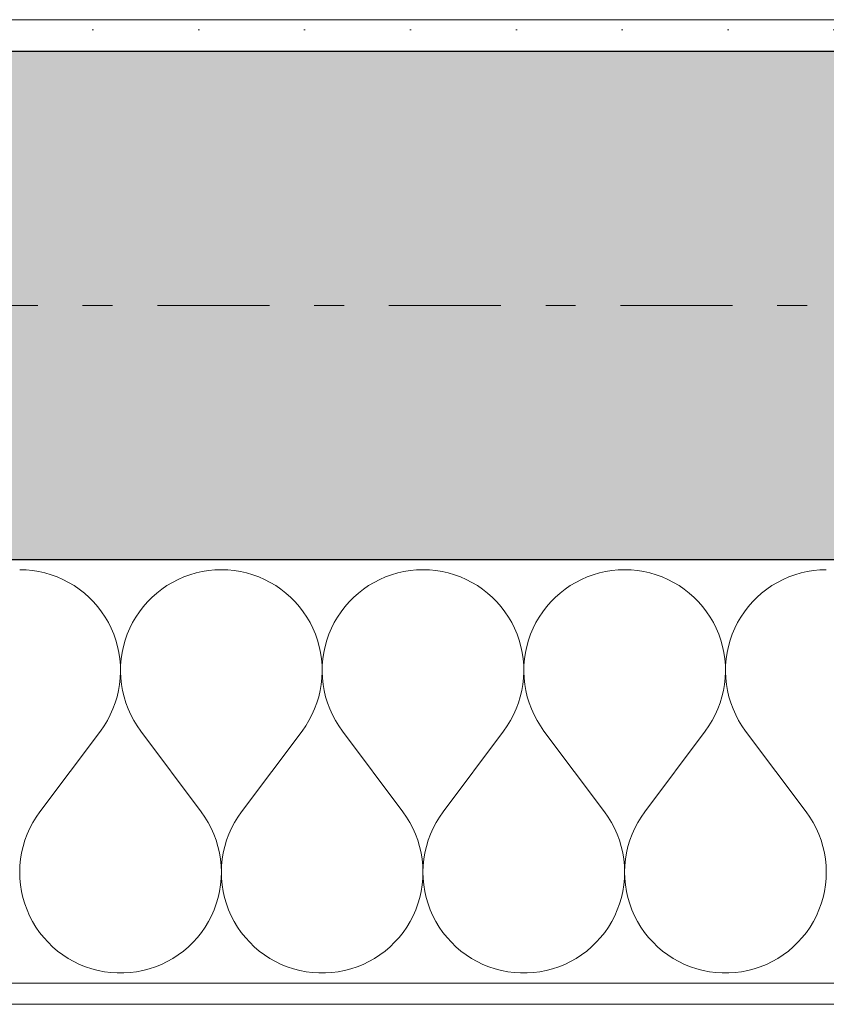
# Model space of a CAD drawing. Extents: x 100 to 2982, y 37 to 2050.
# Tile 57 of 130: x 1303 to 1341, y 575 to 621. Entities that reach past the tile are written whole.
import ezdxf
from ezdxf.xclip import XClip

# ---------------------------------------------------------------- set-up
doc = ezdxf.new("R2010")
doc.units = 0
doc.header["$MEASUREMENT"] = 0
doc.header["$XCLIPFRAME"] = 0
doc.linetypes.add('Przerywana podwójnie', pattern=[54.680554, 26.458333, -10.583333, 7.055556, -10.583333])
for name, color, linetype in [('410-K Osie', 7, 'Continuous'), ('420-K Ściany', 7, 'Continuous'), ('820-G Rysunki Obrazki', 7, 'Continuous')]:
    doc.layers.add(name, color=color, linetype=linetype)
pattern_1 = [(0, (-18316.349, -206.5255), (0, 8.660254), [0, -5]), (0, (-18313.849, -202.195), (0, 8.660254), [0, -5])]

# ---------------------------------------------------------------- blocks, each defined once
blk = doc.blocks.new('*X7')
at = {"layer": '420-K Ściany', "color": 174, "linetype": 'Continuous', "lineweight": 5, "ltscale": 0.2}
for p, q in [((1303, 595.023), (1302.699, 595.033)), ((1303.3, 594.995), (1303, 595.023)), ((1303.597, 594.947), (1303.3, 594.995)), ((1303.891, 594.881), (1303.597, 594.947)), ((1304.18, 594.796), (1303.891, 594.881)), ((1304.463, 594.694), (1304.18, 594.796)), ((1310.741, 594.796), (1310.458, 594.694)), ((1311.03, 594.881), (1310.741, 594.796)), ((1311.324, 594.947), (1311.03, 594.881)), ((1311.622, 594.995), (1311.324, 594.947)), ((1311.922, 595.023), (1311.622, 594.995)), ((1312.223, 595.033), (1311.922, 595.023)), ((1312.524, 595.023), (1312.223, 595.033)), ((1312.823, 594.995), (1312.524, 595.023)), ((1313.121, 594.947), (1312.823, 594.995)), ((1313.415, 594.881), (1313.121, 594.947)), ((1313.704, 594.796), (1313.415, 594.881)), ((1313.987, 594.694), (1313.704, 594.796)), ((1320.265, 594.796), (1319.982, 594.694)), ((1320.554, 594.881), (1320.265, 594.796)), ((1320.848, 594.947), (1320.554, 594.881)), ((1321.145, 594.995), (1320.848, 594.947)), ((1321.445, 595.023), (1321.145, 594.995)), ((1321.746, 595.033), (1321.445, 595.023)), ((1322.047, 595.023), (1321.746, 595.033)), ((1322.347, 594.995), (1322.047, 595.023)), ((1322.645, 594.947), (1322.347, 594.995)), ((1322.939, 594.881), (1322.645, 594.947)), ((1323.228, 594.796), (1322.939, 594.881)), ((1323.511, 594.694), (1323.228, 594.796)), ((1329.789, 594.796), (1329.506, 594.694)), ((1330.078, 594.881), (1329.789, 594.796)), ((1330.372, 594.947), (1330.078, 594.881)), ((1330.669, 594.995), (1330.372, 594.947)), ((1330.969, 595.023), (1330.669, 594.995)), ((1331.27, 595.033), (1330.969, 595.023)), ((1331.571, 595.023), (1331.27, 595.033)), ((1331.871, 594.995), (1331.571, 595.023)), ((1332.169, 594.947), (1331.871, 594.995)), ((1332.462, 594.881), (1332.169, 594.947)), ((1332.752, 594.796), (1332.462, 594.881)), ((1333.035, 594.694), (1332.752, 594.796)), ((1339.313, 594.796), (1339.03, 594.694)), ((1339.602, 594.881), (1339.313, 594.796)), ((1339.896, 594.947), (1339.602, 594.881)), ((1340.193, 594.995), (1339.896, 594.947)), ((1340.493, 595.023), (1340.193, 594.995)), ((1340.794, 595.033), (1340.493, 595.023)), ((1304.739, 594.573), (1304.463, 594.694)), ((1305.007, 594.436), (1304.739, 594.573)), ((1305.266, 594.281), (1305.007, 594.436)), ((1305.514, 594.111), (1305.266, 594.281)), ((1309.655, 594.281), (1309.407, 594.111)), ((1309.914, 594.436), (1309.655, 594.281)), ((1310.182, 594.573), (1309.914, 594.436)), ((1310.458, 594.694), (1310.182, 594.573)), ((1314.263, 594.573), (1313.987, 594.694)), ((1314.531, 594.436), (1314.263, 594.573)), ((1314.79, 594.281), (1314.531, 594.436)), ((1315.038, 594.111), (1314.79, 594.281)), ((1319.179, 594.281), (1318.931, 594.111)), ((1319.438, 594.436), (1319.179, 594.281)), ((1319.706, 594.573), (1319.438, 594.436)), ((1319.982, 594.694), (1319.706, 594.573)), ((1323.787, 594.573), (1323.511, 594.694)), ((1324.055, 594.436), (1323.787, 594.573)), ((1324.314, 594.281), (1324.055, 594.436)), ((1324.562, 594.111), (1324.314, 594.281)), ((1328.703, 594.281), (1328.455, 594.111)), ((1328.962, 594.436), (1328.703, 594.281)), ((1329.23, 594.573), (1328.962, 594.436)), ((1329.506, 594.694), (1329.23, 594.573)), ((1333.311, 594.573), (1333.035, 594.694)), ((1333.579, 594.436), (1333.311, 594.573)), ((1333.837, 594.281), (1333.579, 594.436)), ((1334.086, 594.111), (1333.837, 594.281)), ((1338.227, 594.281), (1337.978, 594.111)), ((1338.485, 594.436), (1338.227, 594.281)), ((1338.753, 594.573), (1338.485, 594.436)), ((1339.03, 594.694), (1338.753, 594.573)), ((1305.752, 593.925), (1305.514, 594.111)), ((1305.977, 593.725), (1305.752, 593.925)), ((1309.17, 593.925), (1308.945, 593.725)), ((1309.407, 594.111), (1309.17, 593.925)), ((1315.275, 593.925), (1315.038, 594.111)), ((1315.5, 593.725), (1315.275, 593.925)), ((1318.694, 593.925), (1318.469, 593.725)), ((1318.931, 594.111), (1318.694, 593.925)), ((1324.799, 593.925), (1324.562, 594.111)), ((1325.024, 593.725), (1324.799, 593.925)), ((1328.217, 593.925), (1327.992, 593.725)), ((1328.455, 594.111), (1328.217, 593.925)), ((1334.323, 593.925), (1334.086, 594.111)), ((1334.548, 593.725), (1334.323, 593.925)), ((1337.741, 593.925), (1337.516, 593.725)), ((1337.978, 594.111), (1337.741, 593.925)), ((1306.188, 593.511), (1305.977, 593.725)), ((1306.386, 593.284), (1306.188, 593.511)), ((1308.733, 593.511), (1308.535, 593.284)), ((1308.945, 593.725), (1308.733, 593.511)), ((1315.712, 593.511), (1315.5, 593.725)), ((1315.91, 593.284), (1315.712, 593.511)), ((1318.257, 593.511), (1318.059, 593.284)), ((1318.469, 593.725), (1318.257, 593.511)), ((1325.236, 593.511), (1325.024, 593.725)), ((1325.434, 593.284), (1325.236, 593.511)), ((1327.781, 593.511), (1327.583, 593.284)), ((1327.992, 593.725), (1327.781, 593.511)), ((1334.76, 593.511), (1334.548, 593.725)), ((1334.958, 593.284), (1334.76, 593.511)), ((1337.304, 593.511), (1337.107, 593.284)), ((1337.516, 593.725), (1337.304, 593.511)), ((1306.569, 593.045), (1306.386, 593.284)), ((1306.737, 592.794), (1306.569, 593.045)), ((1308.352, 593.045), (1308.184, 592.794)), ((1308.535, 593.284), (1308.352, 593.045)), ((1316.093, 593.045), (1315.91, 593.284)), ((1316.261, 592.794), (1316.093, 593.045)), ((1317.876, 593.045), (1317.708, 592.794)), ((1318.059, 593.284), (1317.876, 593.045)), ((1325.617, 593.045), (1325.434, 593.284)), ((1325.785, 592.794), (1325.617, 593.045)), ((1327.4, 593.045), (1327.232, 592.794)), ((1327.583, 593.284), (1327.4, 593.045)), ((1335.141, 593.045), (1334.958, 593.284)), ((1335.308, 592.794), (1335.141, 593.045)), ((1336.923, 593.045), (1336.756, 592.794)), ((1337.107, 593.284), (1336.923, 593.045)), ((1306.888, 592.534), (1306.737, 592.794)), ((1307.023, 592.265), (1306.888, 592.534)), ((1308.033, 592.534), (1307.898, 592.265)), ((1308.184, 592.794), (1308.033, 592.534)), ((1316.412, 592.534), (1316.261, 592.794)), ((1316.547, 592.265), (1316.412, 592.534)), ((1317.557, 592.534), (1317.422, 592.265)), ((1317.708, 592.794), (1317.557, 592.534)), ((1325.936, 592.534), (1325.785, 592.794)), ((1326.071, 592.265), (1325.936, 592.534)), ((1327.08, 592.534), (1326.946, 592.265)), ((1327.232, 592.794), (1327.08, 592.534)), ((1335.46, 592.534), (1335.308, 592.794)), ((1335.595, 592.265), (1335.46, 592.534)), ((1336.604, 592.534), (1336.47, 592.265)), ((1336.756, 592.794), (1336.604, 592.534)), ((1307.141, 591.987), (1307.023, 592.265)), ((1307.24, 591.703), (1307.141, 591.987)), ((1307.781, 591.987), (1307.681, 591.703)), ((1307.898, 592.265), (1307.781, 591.987)), ((1316.664, 591.987), (1316.547, 592.265)), ((1316.764, 591.703), (1316.664, 591.987)), ((1317.305, 591.987), (1317.205, 591.703)), ((1317.422, 592.265), (1317.305, 591.987)), ((1326.188, 591.987), (1326.071, 592.265)), ((1326.288, 591.703), (1326.188, 591.987)), ((1326.828, 591.987), (1326.729, 591.703)), ((1326.946, 592.265), (1326.828, 591.987)), ((1335.712, 591.987), (1335.595, 592.265)), ((1335.812, 591.703), (1335.712, 591.987)), ((1336.352, 591.987), (1336.253, 591.703)), ((1336.47, 592.265), (1336.352, 591.987)), ((1307.322, 591.413), (1307.24, 591.703)), ((1307.681, 591.703), (1307.6, 591.413)), ((1316.845, 591.413), (1316.764, 591.703)), ((1317.205, 591.703), (1317.123, 591.413)), ((1326.369, 591.413), (1326.288, 591.703)), ((1326.729, 591.703), (1326.647, 591.413)), ((1335.893, 591.413), (1335.812, 591.703)), ((1336.253, 591.703), (1336.171, 591.413)), ((1307.385, 591.118), (1307.322, 591.413)), ((1307.429, 590.82), (1307.385, 591.118)), ((1307.537, 591.118), (1307.492, 590.82)), ((1307.6, 591.413), (1307.537, 591.118)), ((1316.908, 591.118), (1316.845, 591.413)), ((1316.953, 590.82), (1316.908, 591.118)), ((1317.061, 591.118), (1317.016, 590.82)), ((1317.123, 591.413), (1317.061, 591.118)), ((1326.432, 591.118), (1326.369, 591.413)), ((1326.476, 590.82), (1326.432, 591.118)), ((1326.584, 591.118), (1326.54, 590.82)), ((1326.647, 591.413), (1326.584, 591.118)), ((1335.956, 591.118), (1335.893, 591.413)), ((1336, 590.82), (1335.956, 591.118)), ((1336.108, 591.118), (1336.064, 590.82)), ((1336.171, 591.413), (1336.108, 591.118)), ((1307.454, 590.52), (1307.429, 590.82)), ((1307.492, 590.82), (1307.467, 590.52)), ((1316.978, 590.52), (1316.953, 590.82)), ((1317.016, 590.82), (1316.991, 590.52)), ((1326.502, 590.52), (1326.476, 590.82)), ((1326.54, 590.82), (1326.515, 590.52)), ((1336.026, 590.52), (1336, 590.82)), ((1336.064, 590.82), (1336.039, 590.52)), ((1307.448, 589.918), (1307.46, 590.219)), ((1307.46, 590.219), (1307.454, 590.52)), ((1307.467, 590.52), (1307.461, 590.219)), ((1307.461, 590.219), (1307.474, 589.918)), ((1316.971, 589.918), (1316.984, 590.219)), ((1316.984, 590.219), (1316.978, 590.52)), ((1316.991, 590.52), (1316.985, 590.219)), ((1316.985, 590.219), (1316.998, 589.918)), ((1326.495, 589.918), (1326.508, 590.219)), ((1326.508, 590.219), (1326.502, 590.52)), ((1326.515, 590.52), (1326.509, 590.219)), ((1326.509, 590.219), (1326.521, 589.918)), ((1336.019, 589.918), (1336.032, 590.219)), ((1336.032, 590.219), (1336.026, 590.52)), ((1336.039, 590.52), (1336.032, 590.219)), ((1336.032, 590.219), (1336.045, 589.918)), ((1307.416, 589.619), (1307.448, 589.918)), ((1307.474, 589.918), (1307.506, 589.619)), ((1316.94, 589.619), (1316.971, 589.918)), ((1316.998, 589.918), (1317.029, 589.619)), ((1326.463, 589.619), (1326.495, 589.918)), ((1326.521, 589.918), (1326.553, 589.619)), ((1335.987, 589.619), (1336.019, 589.918)), ((1336.045, 589.918), (1336.077, 589.619)), ((1307.296, 589.029), (1307.365, 589.322)), ((1307.365, 589.322), (1307.416, 589.619)), ((1307.506, 589.619), (1307.556, 589.322)), ((1307.556, 589.322), (1307.626, 589.029)), ((1316.82, 589.029), (1316.889, 589.322)), ((1316.889, 589.322), (1316.94, 589.619)), ((1317.029, 589.619), (1317.08, 589.322)), ((1317.08, 589.322), (1317.149, 589.029)), ((1326.343, 589.029), (1326.413, 589.322)), ((1326.413, 589.322), (1326.463, 589.619)), ((1326.553, 589.619), (1326.604, 589.322)), ((1326.604, 589.322), (1326.673, 589.029)), ((1335.867, 589.029), (1335.937, 589.322)), ((1335.937, 589.322), (1335.987, 589.619)), ((1336.077, 589.619), (1336.128, 589.322)), ((1336.128, 589.322), (1336.197, 589.029)), ((1307.102, 588.458), (1307.208, 588.74)), ((1307.208, 588.74), (1307.296, 589.029)), ((1307.626, 589.029), (1307.713, 588.74)), ((1307.713, 588.74), (1307.819, 588.458)), ((1316.626, 588.458), (1316.732, 588.74)), ((1316.732, 588.74), (1316.82, 589.029)), ((1317.149, 589.029), (1317.237, 588.74)), ((1317.237, 588.74), (1317.343, 588.458)), ((1326.15, 588.458), (1326.256, 588.74)), ((1326.256, 588.74), (1326.343, 589.029)), ((1326.673, 589.029), (1326.761, 588.74)), ((1326.761, 588.74), (1326.867, 588.458)), ((1335.674, 588.458), (1335.779, 588.74)), ((1335.779, 588.74), (1335.867, 589.029)), ((1336.197, 589.029), (1336.285, 588.74)), ((1336.285, 588.74), (1336.39, 588.458)), ((1306.979, 588.184), (1307.102, 588.458)), ((1307.819, 588.458), (1307.942, 588.184)), ((1316.503, 588.184), (1316.626, 588.458)), ((1317.343, 588.458), (1317.466, 588.184)), ((1326.027, 588.184), (1326.15, 588.458)), ((1326.867, 588.458), (1326.99, 588.184)), ((1335.55, 588.184), (1335.674, 588.458)), ((1336.39, 588.458), (1336.514, 588.184)), ((1306.681, 587.66), (1306.838, 587.917)), ((1306.838, 587.917), (1306.979, 588.184)), ((1307.942, 588.184), (1308.083, 587.917)), ((1308.083, 587.917), (1308.24, 587.66)), ((1316.205, 587.66), (1316.362, 587.917)), ((1316.362, 587.917), (1316.503, 588.184)), ((1317.466, 588.184), (1317.607, 587.917)), ((1317.607, 587.917), (1317.764, 587.66)), ((1325.729, 587.66), (1325.886, 587.917)), ((1325.886, 587.917), (1326.027, 588.184)), ((1326.99, 588.184), (1327.131, 587.917)), ((1327.131, 587.917), (1327.288, 587.66)), ((1335.253, 587.66), (1335.41, 587.917)), ((1335.41, 587.917), (1335.55, 588.184)), ((1336.514, 588.184), (1336.654, 587.917)), ((1336.654, 587.917), (1336.811, 587.66)), ((1303.651, 583.604), (1306.508, 587.414)), ((1306.508, 587.414), (1306.681, 587.66)), ((1308.24, 587.66), (1308.413, 587.414)), ((1311.27, 583.604), (1308.413, 587.414)), ((1313.175, 583.604), (1316.032, 587.414)), ((1316.032, 587.414), (1316.205, 587.66)), ((1317.764, 587.66), (1317.937, 587.414)), ((1320.794, 583.604), (1317.937, 587.414)), ((1322.699, 583.604), (1325.556, 587.414)), ((1325.556, 587.414), (1325.729, 587.66)), ((1327.288, 587.66), (1327.461, 587.414)), ((1330.318, 583.604), (1327.461, 587.414)), ((1332.223, 583.604), (1335.08, 587.414)), ((1335.08, 587.414), (1335.253, 587.66)), ((1336.811, 587.66), (1336.984, 587.414)), ((1339.842, 583.604), (1336.984, 587.414)), ((1303.651, 583.604), (1303.476, 583.354)), ((1311.446, 583.354), (1311.27, 583.604)), ((1313.175, 583.604), (1313, 583.354)), ((1320.969, 583.354), (1320.794, 583.604)), ((1322.699, 583.604), (1322.523, 583.354)), ((1330.493, 583.354), (1330.318, 583.604)), ((1332.223, 583.604), (1332.047, 583.354)), ((1340.017, 583.354), (1339.842, 583.604)), ((1303.476, 583.354), (1303.317, 583.093)), ((1311.605, 583.093), (1311.446, 583.354)), ((1313, 583.354), (1312.841, 583.093)), ((1321.128, 583.093), (1320.969, 583.354)), ((1322.523, 583.354), (1322.364, 583.093)), ((1330.652, 583.093), (1330.493, 583.354)), ((1332.047, 583.354), (1331.888, 583.093)), ((1340.176, 583.093), (1340.017, 583.354)), ((1303.175, 582.822), (1303.051, 582.543)), ((1303.317, 583.093), (1303.175, 582.822)), ((1311.747, 582.822), (1311.605, 583.093)), ((1311.871, 582.543), (1311.747, 582.822)), ((1312.699, 582.822), (1312.574, 582.543)), ((1312.841, 583.093), (1312.699, 582.822)), ((1321.27, 582.822), (1321.128, 583.093)), ((1321.395, 582.543), (1321.27, 582.822)), ((1322.222, 582.822), (1322.098, 582.543)), ((1322.364, 583.093), (1322.222, 582.822)), ((1330.794, 582.822), (1330.652, 583.093)), ((1330.918, 582.543), (1330.794, 582.822)), ((1331.746, 582.822), (1331.622, 582.543)), ((1331.888, 583.093), (1331.746, 582.822)), ((1340.318, 582.822), (1340.176, 583.093)), ((1340.442, 582.543), (1340.318, 582.822)), ((1302.944, 582.257), (1302.857, 581.964)), ((1303.051, 582.543), (1302.944, 582.257)), ((1311.977, 582.257), (1311.871, 582.543)), ((1312.064, 581.964), (1311.977, 582.257)), ((1312.468, 582.257), (1312.381, 581.964)), ((1312.574, 582.543), (1312.468, 582.257)), ((1321.501, 582.257), (1321.395, 582.543)), ((1321.588, 581.964), (1321.501, 582.257)), ((1321.992, 582.257), (1321.904, 581.964)), ((1322.098, 582.543), (1321.992, 582.257)), ((1331.025, 582.257), (1330.918, 582.543)), ((1331.112, 581.964), (1331.025, 582.257)), ((1331.516, 582.257), (1331.428, 581.964)), ((1331.622, 582.543), (1331.516, 582.257)), ((1340.548, 582.257), (1340.442, 582.543)), ((1340.636, 581.964), (1340.548, 582.257)), ((1302.857, 581.964), (1302.788, 581.666)), ((1312.133, 581.666), (1312.064, 581.964)), ((1312.381, 581.964), (1312.312, 581.666)), ((1321.657, 581.666), (1321.588, 581.964)), ((1321.904, 581.964), (1321.836, 581.666)), ((1331.181, 581.666), (1331.112, 581.964)), ((1331.428, 581.964), (1331.36, 581.666)), ((1340.704, 581.666), (1340.636, 581.964)), ((1302.739, 581.364), (1302.709, 581.06)), ((1302.788, 581.666), (1302.739, 581.364)), ((1312.182, 581.364), (1312.133, 581.666)), ((1312.212, 581.06), (1312.182, 581.364)), ((1312.263, 581.364), (1312.233, 581.06)), ((1312.312, 581.666), (1312.263, 581.364)), ((1321.706, 581.364), (1321.657, 581.666)), ((1321.736, 581.06), (1321.706, 581.364)), ((1321.787, 581.364), (1321.757, 581.06)), ((1321.836, 581.666), (1321.787, 581.364)), ((1331.23, 581.364), (1331.181, 581.666)), ((1331.26, 581.06), (1331.23, 581.364)), ((1331.31, 581.364), (1331.281, 581.06)), ((1331.36, 581.666), (1331.31, 581.364)), ((1340.754, 581.364), (1340.704, 581.666)), ((1340.784, 581.06), (1340.754, 581.364)), ((1302.709, 581.06), (1302.699, 580.755)), ((1312.223, 580.755), (1312.212, 581.06)), ((1312.233, 581.06), (1312.223, 580.755)), ((1321.746, 580.755), (1321.736, 581.06)), ((1321.757, 581.06), (1321.746, 580.755)), ((1331.27, 580.755), (1331.26, 581.06)), ((1331.281, 581.06), (1331.27, 580.755)), ((1340.794, 580.755), (1340.784, 581.06)), ((1302.699, 580.755), (1302.708, 580.449)), ((1302.708, 580.449), (1302.737, 580.145)), ((1312.184, 580.145), (1312.213, 580.449)), ((1312.213, 580.449), (1312.223, 580.755)), ((1312.223, 580.755), (1312.232, 580.449)), ((1312.232, 580.449), (1312.261, 580.145)), ((1321.708, 580.145), (1321.737, 580.449)), ((1321.737, 580.449), (1321.746, 580.755)), ((1321.746, 580.755), (1321.756, 580.449)), ((1321.756, 580.449), (1321.785, 580.145)), ((1331.232, 580.145), (1331.261, 580.449)), ((1331.261, 580.449), (1331.27, 580.755)), ((1331.27, 580.755), (1331.279, 580.449)), ((1331.279, 580.449), (1331.308, 580.145)), ((1340.756, 580.145), (1340.785, 580.449)), ((1340.785, 580.449), (1340.794, 580.755)), ((1302.737, 580.145), (1302.785, 579.844)), ((1312.136, 579.844), (1312.184, 580.145)), ((1312.261, 580.145), (1312.309, 579.844)), ((1321.66, 579.844), (1321.708, 580.145)), ((1321.785, 580.145), (1321.833, 579.844)), ((1331.184, 579.844), (1331.232, 580.145)), ((1331.308, 580.145), (1331.357, 579.844)), ((1340.708, 579.844), (1340.756, 580.145)), ((1302.785, 579.844), (1302.853, 579.546)), ((1302.853, 579.546), (1302.939, 579.252)), ((1311.982, 579.252), (1312.069, 579.546)), ((1312.069, 579.546), (1312.136, 579.844)), ((1312.309, 579.844), (1312.377, 579.546)), ((1312.377, 579.546), (1312.463, 579.252)), ((1321.506, 579.252), (1321.592, 579.546)), ((1321.592, 579.546), (1321.66, 579.844)), ((1321.833, 579.844), (1321.9, 579.546)), ((1321.9, 579.546), (1321.987, 579.252)), ((1331.03, 579.252), (1331.116, 579.546)), ((1331.116, 579.546), (1331.184, 579.844)), ((1331.357, 579.844), (1331.424, 579.546)), ((1331.424, 579.546), (1331.511, 579.252)), ((1340.553, 579.252), (1340.64, 579.546)), ((1340.64, 579.546), (1340.708, 579.844)), ((1302.939, 579.252), (1303.045, 578.966)), ((1303.045, 578.966), (1303.168, 578.686)), ((1311.753, 578.686), (1311.877, 578.966)), ((1311.877, 578.966), (1311.982, 579.252)), ((1312.463, 579.252), (1312.568, 578.966)), ((1312.568, 578.966), (1312.692, 578.686)), ((1321.277, 578.686), (1321.401, 578.966)), ((1321.401, 578.966), (1321.506, 579.252)), ((1321.987, 579.252), (1322.092, 578.966)), ((1322.092, 578.966), (1322.215, 578.686)), ((1330.801, 578.686), (1330.924, 578.966)), ((1330.924, 578.966), (1331.03, 579.252)), ((1331.511, 579.252), (1331.616, 578.966)), ((1331.616, 578.966), (1331.739, 578.686)), ((1340.325, 578.686), (1340.448, 578.966)), ((1340.448, 578.966), (1340.553, 579.252)), ((1303.168, 578.686), (1303.309, 578.415)), ((1311.612, 578.415), (1311.753, 578.686)), ((1312.692, 578.686), (1312.833, 578.415)), ((1321.136, 578.415), (1321.277, 578.686)), ((1322.215, 578.686), (1322.357, 578.415)), ((1330.66, 578.415), (1330.801, 578.686)), ((1331.739, 578.686), (1331.88, 578.415)), ((1340.184, 578.415), (1340.325, 578.686)), ((1303.309, 578.415), (1303.467, 578.153)), ((1303.467, 578.153), (1303.642, 577.903)), ((1311.28, 577.903), (1311.454, 578.153)), ((1311.454, 578.153), (1311.612, 578.415)), ((1312.833, 578.415), (1312.991, 578.153)), ((1312.991, 578.153), (1313.165, 577.903)), ((1320.804, 577.903), (1320.978, 578.153)), ((1320.978, 578.153), (1321.136, 578.415)), ((1322.357, 578.415), (1322.515, 578.153)), ((1322.515, 578.153), (1322.689, 577.903)), ((1330.327, 577.903), (1330.502, 578.153)), ((1330.502, 578.153), (1330.66, 578.415)), ((1331.88, 578.415), (1332.038, 578.153)), ((1332.038, 578.153), (1332.213, 577.903)), ((1339.851, 577.903), (1340.026, 578.153)), ((1340.026, 578.153), (1340.184, 578.415)), ((1303.642, 577.903), (1303.832, 577.664)), ((1303.832, 577.664), (1304.037, 577.437)), ((1310.884, 577.437), (1311.089, 577.664)), ((1311.089, 577.664), (1311.28, 577.903)), ((1313.165, 577.903), (1313.356, 577.664)), ((1313.356, 577.664), (1313.561, 577.437)), ((1320.408, 577.437), (1320.613, 577.664)), ((1320.613, 577.664), (1320.804, 577.903)), ((1322.689, 577.903), (1322.88, 577.664)), ((1322.88, 577.664), (1323.085, 577.437)), ((1329.932, 577.437), (1330.137, 577.664)), ((1330.137, 577.664), (1330.327, 577.903)), ((1332.213, 577.903), (1332.403, 577.664)), ((1332.403, 577.664), (1332.609, 577.437)), ((1339.456, 577.437), (1339.661, 577.664)), ((1339.661, 577.664), (1339.851, 577.903)), ((1304.037, 577.437), (1304.256, 577.224)), ((1304.256, 577.224), (1304.489, 577.026)), ((1310.432, 577.026), (1310.665, 577.224)), ((1310.665, 577.224), (1310.884, 577.437)), ((1313.561, 577.437), (1313.78, 577.224)), ((1313.78, 577.224), (1314.013, 577.026)), ((1319.956, 577.026), (1320.189, 577.224)), ((1320.189, 577.224), (1320.408, 577.437)), ((1323.085, 577.437), (1323.304, 577.224)), ((1323.304, 577.224), (1323.537, 577.026)), ((1329.48, 577.026), (1329.712, 577.224)), ((1329.712, 577.224), (1329.932, 577.437)), ((1332.609, 577.437), (1332.828, 577.224)), ((1332.828, 577.224), (1333.06, 577.026)), ((1339.004, 577.026), (1339.236, 577.224)), ((1339.236, 577.224), (1339.456, 577.437)), ((1304.489, 577.026), (1304.734, 576.843)), ((1304.734, 576.843), (1304.99, 576.676)), ((1304.99, 576.676), (1305.256, 576.526)), ((1309.665, 576.526), (1309.932, 576.676)), ((1309.932, 576.676), (1310.188, 576.843)), ((1310.188, 576.843), (1310.432, 577.026)), ((1314.013, 577.026), (1314.258, 576.843)), ((1314.258, 576.843), (1314.514, 576.676)), ((1314.514, 576.676), (1314.78, 576.526)), ((1319.189, 576.526), (1319.455, 576.676)), ((1319.455, 576.676), (1319.711, 576.843)), ((1319.711, 576.843), (1319.956, 577.026)), ((1323.537, 577.026), (1323.781, 576.843)), ((1323.781, 576.843), (1324.037, 576.676)), ((1324.037, 576.676), (1324.304, 576.526)), ((1328.713, 576.526), (1328.979, 576.676)), ((1328.979, 576.676), (1329.235, 576.843)), ((1329.235, 576.843), (1329.48, 577.026)), ((1333.06, 577.026), (1333.305, 576.843)), ((1333.305, 576.843), (1333.561, 576.676)), ((1333.561, 576.676), (1333.827, 576.526)), ((1338.237, 576.526), (1338.503, 576.676)), ((1338.503, 576.676), (1338.759, 576.843)), ((1338.759, 576.843), (1339.004, 577.026)), ((1305.256, 576.526), (1305.531, 576.393)), ((1305.531, 576.393), (1305.814, 576.279)), ((1305.814, 576.279), (1306.104, 576.182)), ((1306.104, 576.182), (1306.4, 576.105)), ((1308.521, 576.105), (1308.817, 576.182)), ((1308.817, 576.182), (1309.107, 576.279)), ((1309.107, 576.279), (1309.39, 576.393)), ((1309.39, 576.393), (1309.665, 576.526)), ((1314.78, 576.526), (1315.055, 576.393)), ((1315.055, 576.393), (1315.338, 576.279)), ((1315.338, 576.279), (1315.628, 576.182)), ((1315.628, 576.182), (1315.924, 576.105)), ((1318.045, 576.105), (1318.341, 576.182)), ((1318.341, 576.182), (1318.631, 576.279)), ((1318.631, 576.279), (1318.914, 576.393)), ((1318.914, 576.393), (1319.189, 576.526)), ((1324.304, 576.526), (1324.579, 576.393)), ((1324.579, 576.393), (1324.862, 576.279)), ((1324.862, 576.279), (1325.152, 576.182)), ((1325.152, 576.182), (1325.448, 576.105)), ((1327.569, 576.105), (1327.865, 576.182)), ((1327.865, 576.182), (1328.155, 576.279)), ((1328.155, 576.279), (1328.438, 576.393)), ((1328.438, 576.393), (1328.713, 576.526)), ((1333.827, 576.526), (1334.103, 576.393)), ((1334.103, 576.393), (1334.386, 576.279)), ((1334.386, 576.279), (1334.676, 576.182)), ((1334.676, 576.182), (1334.971, 576.105)), ((1337.093, 576.105), (1337.388, 576.182)), ((1337.388, 576.182), (1337.678, 576.279)), ((1337.678, 576.279), (1337.962, 576.393)), ((1337.962, 576.393), (1338.237, 576.526)), ((1306.4, 576.105), (1306.7, 576.046)), ((1306.7, 576.046), (1307.003, 576.007)), ((1307.003, 576.007), (1307.308, 575.988)), ((1307.308, 575.988), (1307.613, 575.988)), ((1307.613, 575.988), (1307.918, 576.007)), ((1307.918, 576.007), (1308.221, 576.046)), ((1308.221, 576.046), (1308.521, 576.105)), ((1315.924, 576.105), (1316.224, 576.046)), ((1316.224, 576.046), (1316.527, 576.007)), ((1316.527, 576.007), (1316.832, 575.988)), ((1316.832, 575.988), (1317.137, 575.988)), ((1317.137, 575.988), (1317.442, 576.007)), ((1317.442, 576.007), (1317.745, 576.046)), ((1317.745, 576.046), (1318.045, 576.105)), ((1325.448, 576.105), (1325.747, 576.046)), ((1325.747, 576.046), (1326.051, 576.007)), ((1326.051, 576.007), (1326.355, 575.988)), ((1326.355, 575.988), (1326.661, 575.988)), ((1326.661, 575.988), (1326.966, 576.007)), ((1326.966, 576.007), (1327.269, 576.046)), ((1327.269, 576.046), (1327.569, 576.105)), ((1334.971, 576.105), (1335.271, 576.046)), ((1335.271, 576.046), (1335.574, 576.007)), ((1335.574, 576.007), (1335.879, 575.988)), ((1335.879, 575.988), (1336.185, 575.988)), ((1336.185, 575.988), (1336.49, 576.007)), ((1336.49, 576.007), (1336.793, 576.046)), ((1336.793, 576.046), (1337.093, 576.105))]:
    blk.add_line(p, q, dxfattribs=at)
blk = doc.blocks.new('Rysunek_1_1', base_point=(-18316.349, -206.526))
at = {"layer": '420-K Ściany', "linetype": 'Continuous', "lineweight": 5}
h = blk.add_hatch(dxfattribs=at)
h.set_pattern_fill('Tynk_0001', color=180, style=0, pattern_type=2)
h.set_pattern_definition(pattern_1)
h.paths.add_polyline_path([(1369.802, 621.009), (1270.552, 621.009), (1270.552, 619.509), (1369.802, 619.509)])
at = {"layer": '420-K Ściany', "linetype": 'Continuous', "lineweight": 13}
blk.add_hatch(color=62, dxfattribs=at).paths.add_polyline_path([(1270.552, 603.509), (1270.552, 595.509), (1369.802, 595.509), (1369.802, 603.509), (1369.802, 619.509), (1270.552, 619.509)])
at = {"layer": '420-K Ściany', "linetype": 'Continuous', "lineweight": 5}
h = blk.add_hatch(dxfattribs=at)
h.set_pattern_fill('Tynk_0001', color=176, style=0, pattern_type=2)
h.set_pattern_definition(pattern_1)
h.paths.add_polyline_path([(1375.802, 575.509), (1264.552, 575.509), (1264.552, 574.509), (1375.802, 574.509)])
at = {"layer": '410-K Osie', "color": 4, "linetype": 'Przerywana podwójnie', "lineweight": 13, "ltscale": 0.2}
blk.add_line((587.417, 607.509), (2253.561, 607.509), dxfattribs=at)
blk.add_line((587.417, 607.509), (2253.561, 607.509), dxfattribs=at)
at = {"layer": '420-K Ściany', "color": 27, "linetype": 'Continuous', "lineweight": 25, "ltscale": 0.2}
for p, q in [((1369.802, 619.509), (1270.552, 619.509)), ((1270.552, 595.509), (1369.802, 595.509))]:
    blk.add_line(p, q, dxfattribs=at)
at = {"layer": '420-K Ściany', "color": 67, "linetype": 'Continuous', "lineweight": 13, "ltscale": 0.2}
blk.add_line((1264.552, 575.509), (1375.802, 575.509), dxfattribs=at)
at = {"layer": '420-K Ściany', "color": 47, "linetype": 'Continuous', "lineweight": 15, "ltscale": 0.2, "flags": 128}
for points in [[(1369.802, 621.009), (1270.552, 621.009)], [(1264.552, 574.509), (1375.802, 574.509)]]:
    blk.add_lwpolyline(points, dxfattribs=at)
at = {"color": 65, "linetype": 'Continuous', "lineweight": 13, "ltscale": 0.2}
blk.add_blockref('*X7', (0, 0), dxfattribs=at)

msp = doc.modelspace()

# ---------------------------------------------------------------- block references
at = {"layer": '820-G Rysunki Obrazki', "color": 65, "linetype": 'Continuous', "lineweight": 13, "ltscale": 0.2}
ref = msp.add_blockref('Rysunek_1_1', (-18316.349, -206.526), dxfattribs=at)
XClip(ref).set_block_clipping_path([(244.527027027, 75.2081975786), (2570.9054054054, 2024.1891891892)])

doc.saveas('drawing.dxf')
